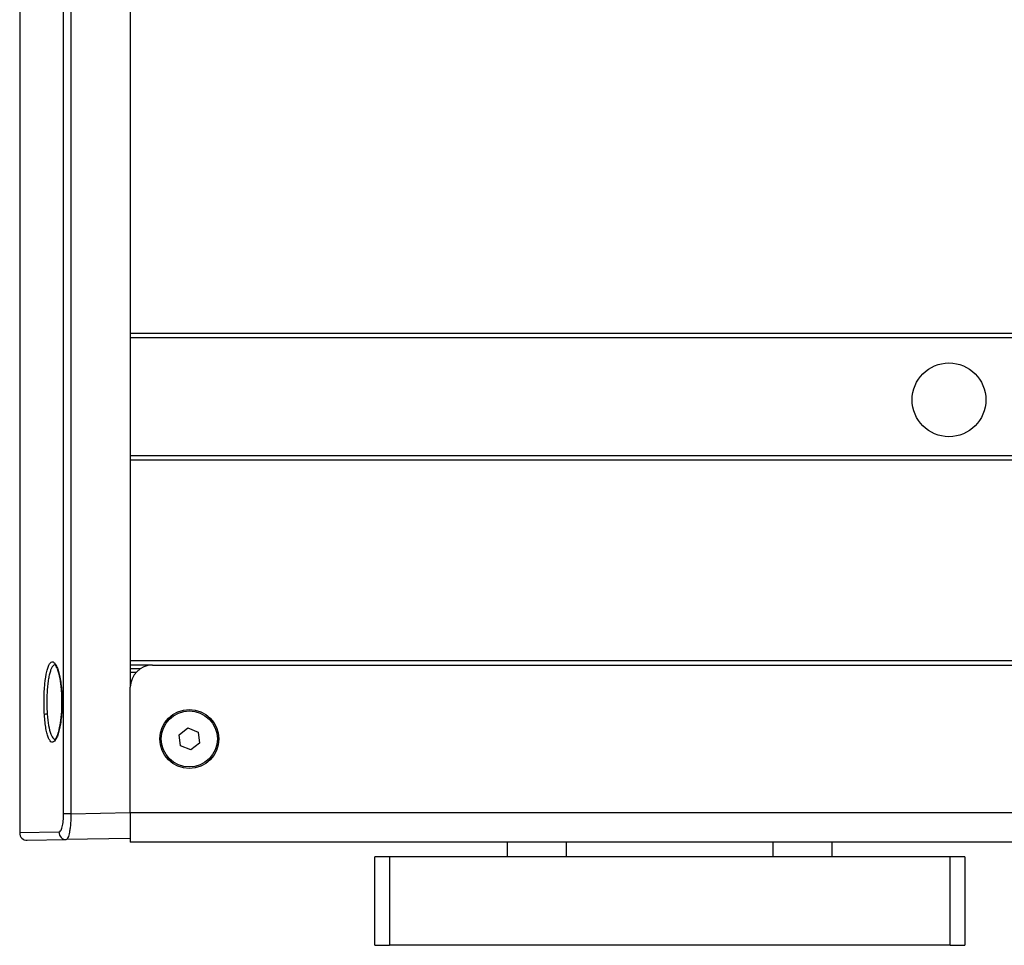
# Model space of a CAD drawing. Header units: inches. Extents: x 0 to 6721, y -3375 to 1330.
# Tile 38 of 198: x 4605 to 4672, y -3096 to -3034. Entities that reach past the tile are written whole.
import ezdxf

# ---------------------------------------------------------------- set-up
doc = ezdxf.new("R2010")
doc.units = ezdxf.units.IN
doc.header["$MEASUREMENT"] = 0
doc.layers.add('可見 (ISO)', color=7, linetype='Continuous', lineweight=25)
doc.layers.add('窄部可見 (ISO)', color=7, linetype='Continuous', lineweight=25)

msp = doc.modelspace()

# ---------------------------------------------------------------- linework, layer by layer
at = {"layer": '可見 (ISO)'}
for p, q in [((4612.457, -3013.528), (4612.457, -3054.905)), ((4604.957, -3031.826), (4604.957, -3088.778)), ((4612.457, -3054.905), (4612.457, -3055.205)), ((4782.457, -3054.905), (4612.457, -3054.905)), ((4612.457, -3055.205), (4612.457, -3063.205)), ((4782.457, -3055.205), (4612.457, -3055.205)), ((4612.457, -3063.205), (4612.457, -3063.505)), ((4782.457, -3063.205), (4612.457, -3063.205)), ((4612.457, -3063.505), (4612.457, -3077.105)), ((4782.457, -3063.505), (4612.457, -3063.505)), ((4612.457, -3077.105), (4612.457, -3077.355)), ((4782.457, -3077.105), (4612.457, -3077.105)), ((4612.457, -3077.355), (4612.457, -3078.905)), ((4613.957, -3077.405), (4612.457, -3077.405)), ((4613.128, -3077.655), (4612.457, -3077.655)), ((4613.957, -3077.405), (4780.957, -3077.405)), ((4612.839, -3077.905), (4612.457, -3077.905)), ((4612.457, -3087.405), (4612.457, -3078.905)), ((4615.761, -3082.125), (4616.351, -3081.662)), ((4616.351, -3081.662), (4617.048, -3081.942)), ((4615.866, -3082.868), (4615.761, -3082.125)), ((4617.048, -3081.942), (4617.153, -3082.686)), ((4616.563, -3083.149), (4615.866, -3082.868)), ((4617.153, -3082.686), (4616.563, -3083.149)), ((4612.457, -3087.405), (4612.457, -3089.405)), ((4612.457, -3089.155), (4608.11, -3089.231)), ((4605.466, -3089.277), (4608.11, -3089.231)), ((4782.457, -3089.405), (4612.457, -3089.405)), ((4638.036, -3090.405), (4638.036, -3089.405)), ((4660.036, -3090.405), (4660.036, -3089.405)), ((4629.036, -3096.405), (4629.036, -3090.405)), ((4630.036, -3090.405), (4629.036, -3090.405)), ((4668.036, -3090.405), (4630.036, -3090.405)), ((4669.036, -3090.405), (4668.036, -3090.405)), ((4669.036, -3090.405), (4669.036, -3096.405)), ((4629.036, -3096.405), (4630.036, -3096.405)), ((4668.036, -3096.405), (4630.036, -3096.405)), ((4668.036, -3096.405), (4669.036, -3096.405))]:
    msp.add_line(p, q, dxfattribs=at)
for centre, radius in [((4667.957, -3059.405), 2.5), ((4616.457, -3082.405), 2), ((4616.457, -3082.405), 1.9)]:
    msp.add_circle(centre, radius, dxfattribs=at)
for centre, radius, start, end in [((4613.957, -3078.905), 1.5, 90, 180), ((4605.457, -3088.778), 0.5, 180, 271)]:
    msp.add_arc(centre, radius, start, end, dxfattribs=at)
for points, knots in [([(4607.789, -3079.055), (4607.766, -3078.789), (4607.733, -3078.535), (4607.651, -3078.096), (4607.602, -3077.903), (4607.499, -3077.601), (4607.442, -3077.487), (4607.371, -3077.391), (4607.35, -3077.376), (4607.35, -3077.376)], [0, 0, 0, 0, 0.0846184, 0.0846184, 0.168118, 0.168118, 0.2517762, 0.2517762, 0.3032781, 0.3032781, 0.3032781, 0.3032781]), ([(4607.35, -3082.434), (4607.35, -3082.434), (4607.368, -3082.423), (4607.422, -3082.353), (4607.463, -3082.282), (4607.546, -3082.081), (4607.591, -3081.941), (4607.677, -3081.592), (4607.717, -3081.371), (4607.781, -3080.886), (4607.804, -3080.614), (4607.821, -3080.202), (4607.824, -3080.064), (4607.825, -3079.891), (4607.825, -3079.854), (4607.823, -3079.709), (4607.821, -3079.6), (4607.811, -3079.344), (4607.801, -3079.197), (4607.789, -3079.055)], [0.0289492, 0.0289492, 0.0289492, 0.0289492, 0.0766463, 0.0766463, 0.1390473, 0.1390473, 0.2102969, 0.2102969, 0.2921235, 0.2921235, 0.3762131, 0.3762131, 0.4174864, 0.4174864, 0.4283761, 0.4283761, 0.4611037, 0.4611037, 0.5063074, 0.5063074, 0.5063074, 0.5063074])]:
    msp.add_open_spline(points, degree=3, knots=knots, dxfattribs=at)
at = {"layer": '窄部可見 (ISO)'}
for p, q in [((4607.933, -3087.476), (4607.933, -3005.385)), ((4608.426, -3005.385), (4608.426, -3087.476)), ((4608.426, -3087.476), (4607.933, -3087.476)), ((4608.426, -3087.476), (4612.457, -3087.406)), ((4612.457, -3087.405), (4782.457, -3087.405)), ((4607.616, -3088.731), (4604.957, -3088.778)), ((4642.036, -3090.405), (4642.036, -3089.405)), ((4656.036, -3090.405), (4656.036, -3089.405)), ((4630.036, -3090.405), (4630.036, -3096.405)), ((4668.036, -3096.405), (4668.036, -3090.405))]:
    msp.add_line(p, q, dxfattribs=at)
for centre, major_axis, ratio, start_param, end_param in [((4607.988, -3079.037), (-0.199, -0.017), 0.317299, 6.019573, 6.283186), ((4606.83, -3080.774), (-0.2, -0.013), 0.317818, 4.726643, 6.080843), ((4608.101, -3088.731), (0.009, -0.5), 0.970938, 4.695443, 6.283185)]:
    msp.add_ellipse(centre, major_axis=major_axis, ratio=ratio, start_param=start_param, end_param=end_param, dxfattribs=at)
for points, knots in [([(4606.634, -3080.774), (4606.622, -3080.602), (4606.615, -3080.427), (4606.61, -3080.247), (4606.606, -3080.068), (4606.605, -3079.885), (4606.607, -3079.706), (4606.61, -3079.526), (4606.616, -3079.349), (4606.625, -3079.175), (4606.635, -3079.001), (4606.648, -3078.831), (4606.664, -3078.671), (4606.695, -3078.351), (4606.741, -3078.063), (4606.796, -3077.832), (4606.823, -3077.717), (4606.854, -3077.614), (4606.886, -3077.527), (4606.919, -3077.44), (4606.953, -3077.369), (4606.989, -3077.314), (4607.025, -3077.26), (4607.063, -3077.221), (4607.102, -3077.2), (4607.14, -3077.179), (4607.18, -3077.175), (4607.22, -3077.187), (4607.26, -3077.2), (4607.3, -3077.231), (4607.34, -3077.277), (4607.379, -3077.323), (4607.418, -3077.386), (4607.456, -3077.466), (4607.494, -3077.545), (4607.53, -3077.638), (4607.565, -3077.746), (4607.599, -3077.854), (4607.631, -3077.977), (4607.66, -3078.111), (4607.69, -3078.246), (4607.716, -3078.39), (4607.738, -3078.545), (4607.761, -3078.7), (4607.78, -3078.866), (4607.795, -3079.037)], [0.016882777, 0.016882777, 0.016882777, 0.016882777, 0.017425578, 0.017425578, 0.017425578, 0.017968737, 0.017968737, 0.017968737, 0.018514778, 0.018514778, 0.018514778, 0.01906093, 0.01906093, 0.01906093, 0.020153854, 0.020153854, 0.020153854, 0.02070066, 0.02070066, 0.02070066, 0.021247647, 0.021247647, 0.021247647, 0.021794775, 0.021794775, 0.021794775, 0.022341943, 0.022341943, 0.022341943, 0.022889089, 0.022889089, 0.022889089, 0.023436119, 0.023436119, 0.023436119, 0.023982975, 0.023982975, 0.023982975, 0.024529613, 0.024529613, 0.024529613, 0.025076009, 0.025076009, 0.025076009, 0.025622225, 0.025622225, 0.025622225, 0.025622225]), ([(4607.355, -3077.38), (4607.326, -3077.382), (4607.298, -3077.392), (4607.235, -3077.433), (4607.201, -3077.469), (4607.137, -3077.564), (4607.107, -3077.623), (4607.048, -3077.766), (4607.021, -3077.85), (4606.97, -3078.036), (4606.947, -3078.139), (4606.905, -3078.366), (4606.886, -3078.488), (4606.853, -3078.745), (4606.84, -3078.88), (4606.807, -3079.305), (4606.795, -3079.602), (4606.795, -3079.905)], [0.011880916, 0.011880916, 0.011880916, 0.011880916, 0.012254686, 0.012254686, 0.012707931, 0.012707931, 0.013161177, 0.013161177, 0.013614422, 0.013614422, 0.014067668, 0.014067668, 0.014520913, 0.014520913, 0.014974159, 0.014974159, 0.01588065, 0.01588065, 0.01588065, 0.01588065]), ([(4607.795, -3079.037), (4607.809, -3079.209), (4607.82, -3079.388), (4607.831, -3079.746), (4607.833, -3079.926), (4607.826, -3080.287), (4607.818, -3080.467), (4607.793, -3080.813), (4607.776, -3080.982), (4607.734, -3081.303), (4607.71, -3081.453), (4607.655, -3081.733), (4607.624, -3081.864), (4607.557, -3082.094), (4607.522, -3082.195), (4607.448, -3082.368), (4607.409, -3082.44), (4607.292, -3082.604), (4607.21, -3082.649), (4607.093, -3082.612), (4607.055, -3082.582), (4606.981, -3082.49), (4606.946, -3082.428), (4606.879, -3082.271), (4606.847, -3082.176), (4606.789, -3081.959), (4606.763, -3081.838), (4606.715, -3081.568), (4606.694, -3081.42), (4606.659, -3081.11), (4606.645, -3080.946), (4606.634, -3080.774)], [0.00813723, 0.00813723, 0.00813723, 0.00813723, 0.008683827, 0.008683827, 0.009230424, 0.009230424, 0.00977702, 0.00977702, 0.010323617, 0.010323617, 0.010870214, 0.010870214, 0.01141681, 0.01141681, 0.011963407, 0.011963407, 0.012510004, 0.012510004, 0.013603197, 0.013603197, 0.014149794, 0.014149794, 0.014696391, 0.014696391, 0.015242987, 0.015242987, 0.015789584, 0.015789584, 0.016336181, 0.016336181, 0.016882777, 0.016882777, 0.016882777, 0.016882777]), ([(4606.795, -3079.905), (4606.795, -3080.042), (4606.798, -3080.18), (4606.807, -3080.449), (4606.814, -3080.581), (4606.823, -3080.71)], [0.0158806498, 0.0158806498, 0.0158806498, 0.0158806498, 0.0162893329, 0.0162893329, 0.0166980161, 0.0166980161, 0.0166980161, 0.0166980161]), ([(4606.823, -3080.71), (4606.843, -3080.998), (4606.874, -3081.261), (4606.955, -3081.728), (4607.004, -3081.922), (4607.119, -3082.227), (4607.182, -3082.331), (4607.284, -3082.414), (4607.319, -3082.429), (4607.354, -3082.431), (4607.355, -3082.431), (4607.355, -3082.431)], [0.000555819, 0.000555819, 0.000555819, 0.000555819, 0.001462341, 0.001462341, 0.002368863, 0.002368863, 0.003275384, 0.003275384, 0.003728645, 0.003728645, 0.00373401, 0.00373401, 0.00373401, 0.00373401]), ([(4607.616, -3088.731), (4607.656, -3088.731), (4607.696, -3088.698), (4607.734, -3088.636), (4607.771, -3088.575), (4607.807, -3088.483), (4607.837, -3088.368), (4607.852, -3088.31), (4607.865, -3088.246), (4607.877, -3088.177), (4607.889, -3088.109), (4607.899, -3088.037), (4607.908, -3087.962), (4607.924, -3087.809), (4607.933, -3087.644), (4607.933, -3087.476)], [0, 0, 0, 0, 0.000500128, 0.000500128, 0.000500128, 0.001000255, 0.001000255, 0.001000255, 0.001251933, 0.001251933, 0.001251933, 0.001500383, 0.001500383, 0.001500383, 0.00200051, 0.00200051, 0.00200051, 0.00200051]), ([(4608.426, -3087.476), (4608.426, -3087.592), (4608.425, -3087.707), (4608.421, -3087.82), (4608.417, -3087.932), (4608.411, -3088.044), (4608.403, -3088.15), (4608.396, -3088.257), (4608.386, -3088.357), (4608.374, -3088.453), (4608.362, -3088.548), (4608.349, -3088.638), (4608.334, -3088.719), (4608.305, -3088.88), (4608.269, -3089.01), (4608.231, -3089.097), (4608.193, -3089.184), (4608.151, -3089.231), (4608.11, -3089.231)], [0, 0, 0, 0, 0.000344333, 0.000344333, 0.000344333, 0.000688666, 0.000688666, 0.000688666, 0.001032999, 0.001032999, 0.001032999, 0.001377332, 0.001377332, 0.001377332, 0.002065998, 0.002065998, 0.002065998, 0.002754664, 0.002754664, 0.002754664, 0.002754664])]:
    msp.add_open_spline(points, degree=3, knots=knots, dxfattribs=at)

doc.saveas('drawing.dxf')
